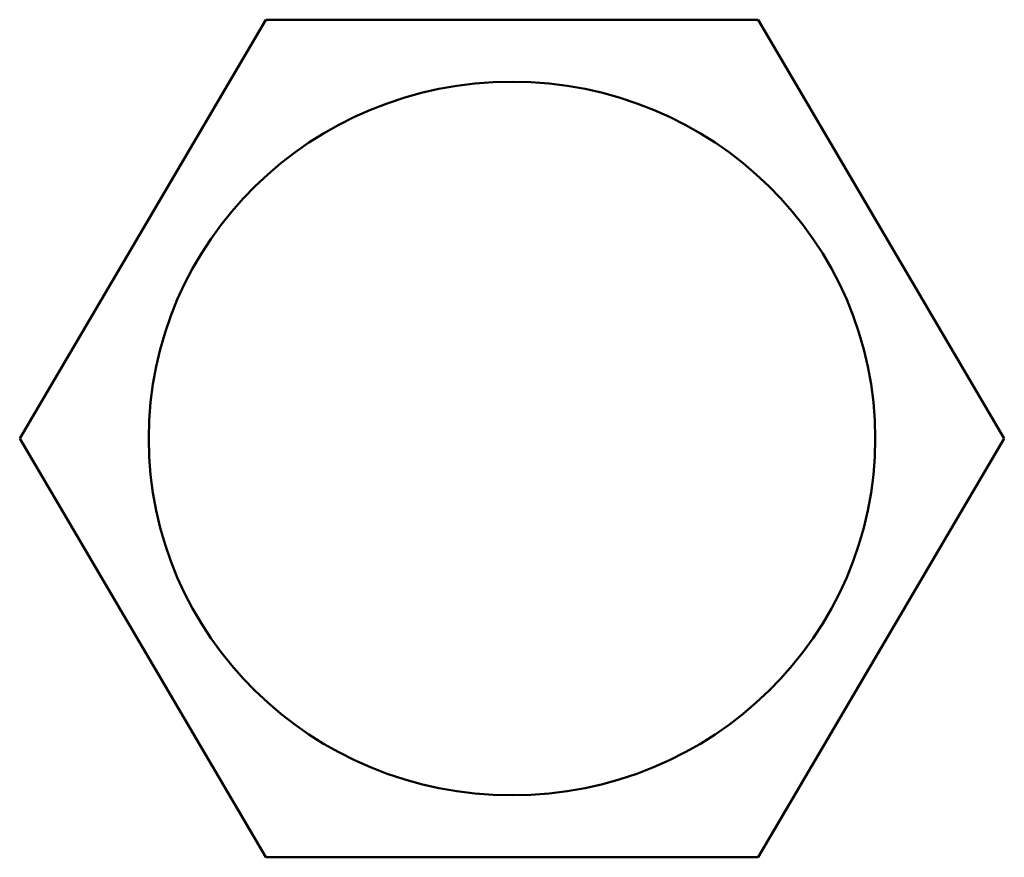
# Model space of a CAD drawing. Header units: inches. Extents: x 1.4 to 53.9, y 1.3 to 58.
# Tile 50 of 227: x 43.046 to 43.335, y 20.645 to 20.89. Entities that reach past the tile are written whole.
import ezdxf

# ---------------------------------------------------------------- set-up
doc = ezdxf.new("R2010")
doc.units = ezdxf.units.IN
doc.header["$MEASUREMENT"] = 0
doc.layers.add('Visible (ANSI)', color=7, linetype='Continuous', lineweight=50)

msp = doc.modelspace()

# ---------------------------------------------------------------- linework, layer by layer
at = {"layer": 'Visible (ANSI)'}
for p, q in [((43.04632, 20.76736), (43.11849, 20.89009)), ((43.11849, 20.89009), (43.26282, 20.89009)), ((43.26282, 20.89009), (43.33499, 20.76736)), ((43.11849, 20.64464), (43.04632, 20.76736)), ((43.33499, 20.76736), (43.26282, 20.64464)), ((43.26282, 20.64464), (43.11849, 20.64464))]:
    msp.add_line(p, q, dxfattribs=at)
msp.add_ellipse((43.19066, 20.76736), major_axis=(0.1065, 0), ratio=0.981793, dxfattribs=at)

doc.saveas('drawing.dxf')
